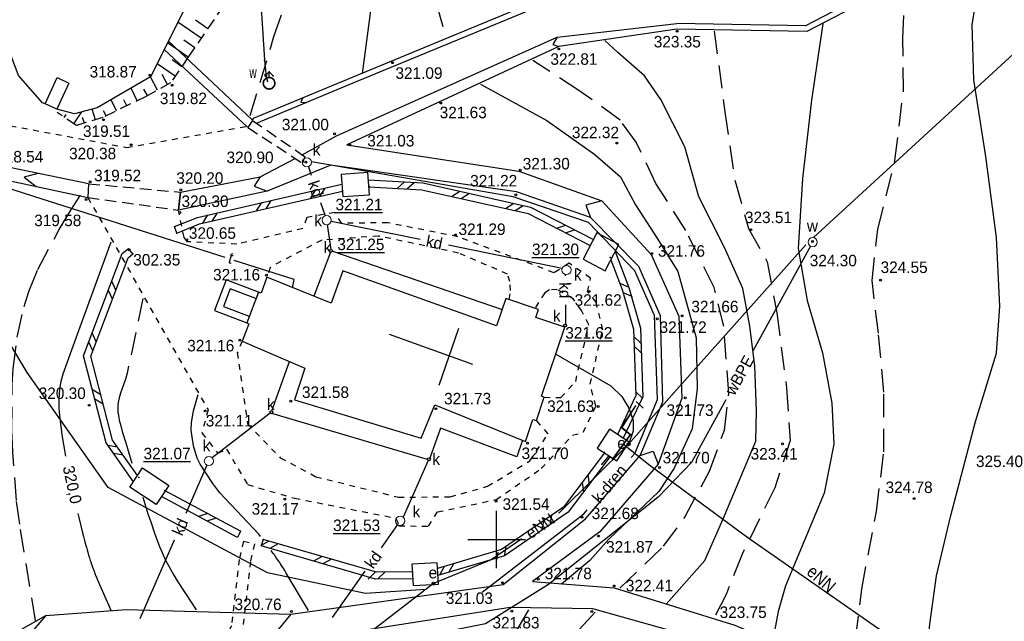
# Model space of a CAD drawing. Extents: x 4615668 to 9249187, y 5334101 to 10688993.
# Tile 42 of 120: x 4667543 to 4667628, y 5336962 to 5337014. Entities that reach past the tile are written whole.
import ezdxf
from ezdxf.enums import TextEntityAlignment as Align

# ---------------------------------------------------------------- set-up
doc = ezdxf.new("R2010")
doc.units = 0
doc.header["$MEASUREMENT"] = 0
for name, pattern in [('DROGA', [1, 0.5, -0.5]), ('PRZEPUST', [1.5, 1, -0.5]), ('SKARPA1', [1.5, 1, -0.5]), ('WARSTWICA', [3, 2, -1])]:
    doc.linetypes.add(name, pattern=pattern)
for name, color, linetype in [('13', 7, 'Continuous'), ('14', 7, 'Continuous'), ('15', 7, 'Continuous'), ('17', 7, 'Continuous'), ('19', 7, 'Continuous'), ('2', 7, 'Continuous'), ('21', 7, 'Continuous'), ('22', 7, 'Continuous'), ('23', 7, 'Continuous'), ('25', 7, 'Continuous'), ('26', 7, 'Continuous'), ('27', 7, 'Continuous'), ('28', 7, 'Continuous'), ('3', 7, 'Continuous'), ('45', 7, 'Continuous'), ('50', 7, 'Continuous'), ('51', 7, 'Continuous'), ('52', 7, 'Continuous'), ('56', 7, 'Continuous'), ('60', 7, 'Continuous'), ('UKKPA_506', 7, 'Continuous')]:
    doc.layers.add(name, color=color, linetype=linetype)
doc.styles.add('100', font='isocp.shx', dxfattribs={"height": 20})
doc.styles.add('txt', font='TXT', dxfattribs={"height": 0.2})

# ---------------------------------------------------------------- blocks, each defined once
blk = doc.blocks.new('*M2220')
at = {"layer": '60', "color": 7, "linetype": 'Continuous'}
for p, q in [((350, 147.5), (350, 152.5)), ((347.5, 150), (352.5, 150))]:
    blk.add_line(p, q, dxfattribs=at)
blk = doc.blocks.new('KL')
at = {"layer": 'UKKPA_506', "color": 7, "linetype": 'Continuous', "lineweight": 13}
blk.add_circle((0, 0), 0.4, dxfattribs=at)
blk = doc.blocks.new('A')
at = {"layer": '26', "color": 165, "linetype": 'Continuous'}
blk.add_circle((0, 0), 0.125, dxfattribs=at)
blk = doc.blocks.new('WYS')
at = {"layer": '52', "color": 67, "linetype": 'Continuous'}
blk.add_circle((0, 0), 0.08, dxfattribs=at)
blk = doc.blocks.new('*M2264')
at = {"layer": '2', "color": 245, "linetype": 'Continuous'}
blk.add_lwpolyline([(1.325, 1.751), (2.055, 1.151), (0.545, -0.949), (0.145, -0.739), (-0.456, -1.44)], dxfattribs=at)
blk.add_lwpolyline([(1.325, 1.751), (2.055, 1.151), (0.545, -0.949), (0.145, -0.739), (-0.456, -1.44)], dxfattribs=at)
for p in [(1.325, 1.751), (2.055, 1.151), (0.145, -0.739), (-0.456, -1.44), (0.545, -0.949)]:
    blk.add_point(p, dxfattribs=at)
blk = doc.blocks.new('*M2265')
at = {"layer": '2', "color": 245, "linetype": 'Continuous'}
blk.add_line((1.325, 1.751), (2.489, 3.617), dxfattribs=at)
blk.add_line((1.325, 1.751), (2.489, 3.617), dxfattribs=at)
for p in [(2.489, 3.617), (1.325, 1.751)]:
    blk.add_point(p, dxfattribs=at)
blk = doc.blocks.new('*M2266')
at = {"layer": '21', "color": 1, "linetype": 'Continuous'}
blk.add_lwpolyline([(1.443, 0.317), (3.636, -1.47), (12.247, -7.807), (25.135, -16.779), (38.105, -28.569), (47.645, -35.709), (51.317, -38.392)], dxfattribs=at)
blk.add_lwpolyline([(1.443, 0.317), (3.636, -1.47), (12.247, -7.807), (25.135, -16.779), (38.105, -28.569), (47.645, -35.709), (51.317, -38.392)], dxfattribs=at)
for p in [(1.443, 0.317), (3.636, -1.47), (12.247, -7.807), (25.135, -16.779), (38.105, -28.569), (47.645, -35.709), (51.317, -38.392)]:
    blk.add_point(p, dxfattribs=at)
blk = doc.blocks.new('*M2270')
at = {"layer": '25', "color": 165, "linetype": 'Continuous'}
blk.add_lwpolyline([(41.985, 67.981), (37.525, 64.761), (32.375, 60.241), (23.425, 54.131), (14.605, 50.471), (7.425, 50.231), (-9.675, 51.831), (-17.005, 52.171), (-30.215, 52.831), (-30.155, 49.031), (-30.015, 37.741), (-29.765, 33.651), (-29.605, 32.231), (-29.485, 31.831)], dxfattribs=at)
blk.add_lwpolyline([(41.985, 67.981), (37.525, 64.761), (32.375, 60.241), (23.425, 54.131), (14.605, 50.471), (7.425, 50.231), (-9.675, 51.831), (-17.005, 52.171), (-30.215, 52.831), (-30.155, 49.031), (-30.015, 37.741), (-29.765, 33.651), (-29.605, 32.231), (-29.485, 31.831)], dxfattribs=at)
for p in [(41.985, 67.981), (37.525, 64.761), (32.375, 60.241), (23.425, 54.131), (-30.215, 52.831), (-17.005, 52.171), (-9.675, 51.831), (7.425, 50.231), (14.605, 50.471), (-30.155, 49.031), (-30.015, 37.741), (-29.765, 33.651), (-29.605, 32.231), (-29.485, 31.831)]:
    blk.add_point(p, dxfattribs=at)
blk = doc.blocks.new('*M2271')
at = {"layer": '25', "color": 165, "linetype": 'Continuous'}
blk.add_lwpolyline([(-30.215, 52.831), (-37.345, 52.461), (-43.545, 52.271), (-51.195, 51.111), (-59.295, 49.841), (-66.755, 48.011), (-74.855, 45.281), (-84.495, 43.171), (-88.305, 41.951), (-92.695, 38.091), (-97.615, 31.081), (-99.515, 27.641)], dxfattribs=at)
blk.add_lwpolyline([(-30.215, 52.831), (-37.345, 52.461), (-43.545, 52.271), (-51.195, 51.111), (-59.295, 49.841), (-66.755, 48.011), (-74.855, 45.281), (-84.495, 43.171), (-88.305, 41.951), (-92.695, 38.091), (-97.615, 31.081), (-99.515, 27.641)], dxfattribs=at)
for p in [(-43.545, 52.271), (-37.345, 52.461), (-30.215, 52.831), (-51.195, 51.111), (-59.295, 49.841), (-66.755, 48.011), (-74.855, 45.281), (-84.495, 43.171), (-88.305, 41.951), (-92.695, 38.091), (-97.615, 31.081), (-99.515, 27.641)]:
    blk.add_point(p, dxfattribs=at)
blk = doc.blocks.new('*M2262')
at = {"layer": '25', "color": 165, "linetype": 'Continuous'}
blk.add_lwpolyline([(0.5, 0), (0.49, 0.08), (0.48, 0.15), (0.45, 0.23), (0.4, 0.29), (0.35, 0.35), (0.29, 0.4), (0.23, 0.45), (0.15, 0.48), (0.08, 0.49), (0, 0.5), (-0.08, 0.49), (-0.16, 0.48), (-0.23, 0.45), (-0.29, 0.4), (-0.35, 0.35), (-0.41, 0.29), (-0.45, 0.23), (-0.48, 0.15), (-0.49, 0.08), (-0.5, 0), (-0.49, -0.08), (-0.47, -0.16), (-0.44, -0.23), (-0.4, -0.3), (-0.35, -0.35), (-0.29, -0.41), (-0.23, -0.45), (-0.15, -0.48), (-0.08, -0.49), (0, -0.5), (0.08, -0.49), (0.16, -0.47), (0.23, -0.44), (0.3, -0.4), (0.36, -0.35), (0.41, -0.29), (0.45, -0.22), (0.48, -0.15), (0.49, -0.08), (0.5, 0)], dxfattribs=at)
blk.add_lwpolyline([(0.5, 0), (0.49, 0.08), (0.48, 0.15), (0.45, 0.23), (0.4, 0.29), (0.35, 0.35), (0.29, 0.4), (0.23, 0.45), (0.15, 0.48), (0.08, 0.49), (0, 0.5), (-0.08, 0.49), (-0.16, 0.48), (-0.23, 0.45), (-0.29, 0.4), (-0.35, 0.35), (-0.41, 0.29), (-0.45, 0.23), (-0.48, 0.15), (-0.49, 0.08), (-0.5, 0), (-0.49, -0.08), (-0.47, -0.16), (-0.44, -0.23), (-0.4, -0.3), (-0.35, -0.35), (-0.29, -0.41), (-0.23, -0.45), (-0.15, -0.48), (-0.08, -0.49), (0, -0.5), (0.08, -0.49), (0.16, -0.47), (0.23, -0.44), (0.3, -0.4), (0.36, -0.35), (0.41, -0.29), (0.45, -0.22), (0.48, -0.15), (0.49, -0.08), (0.5, 0)], dxfattribs=at)
for p in [(-0.49, 0.08), (-0.48, 0.15), (-0.45, 0.23), (-0.41, 0.29), (-0.35, 0.35), (-0.29, 0.4), (-0.23, 0.45), (-0.16, 0.48), (-0.08, 0.49), (0, 0.5), (0.08, 0.49), (0.15, 0.48), (0.23, 0.45), (0.29, 0.4), (0.35, 0.35), (0.4, 0.29), (0.45, 0.23), (0.48, 0.15), (0.49, 0.08), (0.5, 0), (-0.5, 0), (-0.49, -0.08), (-0.47, -0.16), (-0.44, -0.23), (-0.4, -0.3), (-0.35, -0.35), (-0.29, -0.41), (-0.23, -0.45), (-0.15, -0.48), (-0.08, -0.49), (0, -0.5), (0.08, -0.49), (0.16, -0.47), (0.23, -0.44), (0.3, -0.4), (0.36, -0.35), (0.41, -0.29), (0.45, -0.22), (0.48, -0.15), (0.49, -0.08)]:
    blk.add_point(p, dxfattribs=at)
blk = doc.blocks.new('800')
at = {"layer": '25', "color": 165, "linetype": 'Continuous'}
blk.add_blockref('*M2262', (0, 0), dxfattribs=at)
blk = doc.blocks.new('*M2256')
at = {"layer": '25', "color": 165, "linetype": 'Continuous'}
blk.add_lwpolyline([(5, 0), (4.94, 0.78), (4.75, 1.55), (4.45, 2.27), (4.04, 2.94), (3.53, 3.54), (2.93, 4.05), (2.26, 4.46), (1.54, 4.76), (0.77, 4.94), (-0.01, 5), (-0.79, 4.94), (-1.55, 4.75), (-2.28, 4.45), (-2.95, 4.04), (-3.54, 3.53), (-4.05, 2.93), (-4.46, 2.26), (-4.76, 1.53), (-4.94, 0.77), (-5, -0.02), (-4.94, -0.8), (-4.75, -1.56), (-4.45, -2.29), (-4.03, -2.95), (-3.52, -3.55), (-2.92, -4.06), (-2.25, -4.46), (-1.52, -4.76), (-0.76, -4.94), (0.02, -5), (0.81, -4.93), (1.57, -4.75), (2.29, -4.44), (2.96, -4.03), (3.56, -3.52), (4.06, -2.92), (4.47, -2.24), (4.76, -1.52), (4.94, -0.75), (5, 0)], dxfattribs=at)
blk.add_lwpolyline([(5, 0), (4.94, 0.78), (4.75, 1.55), (4.45, 2.27), (4.04, 2.94), (3.53, 3.54), (2.93, 4.05), (2.26, 4.46), (1.54, 4.76), (0.77, 4.94), (-0.01, 5), (-0.79, 4.94), (-1.55, 4.75), (-2.28, 4.45), (-2.95, 4.04), (-3.54, 3.53), (-4.05, 2.93), (-4.46, 2.26), (-4.76, 1.53), (-4.94, 0.77), (-5, -0.02), (-4.94, -0.8), (-4.75, -1.56), (-4.45, -2.29), (-4.03, -2.95), (-3.52, -3.55), (-2.92, -4.06), (-2.25, -4.46), (-1.52, -4.76), (-0.76, -4.94), (0.02, -5), (0.81, -4.93), (1.57, -4.75), (2.29, -4.44), (2.96, -4.03), (3.56, -3.52), (4.06, -2.92), (4.47, -2.24), (4.76, -1.52), (4.94, -0.75), (5, 0)], dxfattribs=at)
for p in [(-4.94, 0.77), (-4.76, 1.53), (-4.46, 2.26), (-4.05, 2.93), (-3.54, 3.53), (-2.95, 4.04), (-2.28, 4.45), (-1.55, 4.75), (-0.79, 4.94), (-0.01, 5), (0.77, 4.94), (1.54, 4.76), (2.26, 4.46), (2.93, 4.05), (3.53, 3.54), (4.04, 2.94), (4.45, 2.27), (4.75, 1.55), (4.94, 0.78), (5, 0), (-5, -0.02), (-4.94, -0.8), (-4.75, -1.56), (-4.45, -2.29), (-4.03, -2.95), (-3.52, -3.55), (-2.92, -4.06), (-2.25, -4.46), (-1.52, -4.76), (-0.76, -4.94), (0.02, -5), (0.81, -4.93), (1.57, -4.75), (2.29, -4.44), (2.96, -4.03), (3.56, -3.52), (4.06, -2.92), (4.47, -2.24), (4.76, -1.52), (4.94, -0.75)]:
    blk.add_point(p, dxfattribs=at)
blk = doc.blocks.new('*M2257')
at = {"layer": '25', "color": 165, "linetype": 'Continuous'}
blk.add_lwpolyline([(5, 0), (4.94, 0.78), (4.75, 1.55), (4.45, 2.27), (4.04, 2.94), (3.53, 3.54), (2.93, 4.05), (2.26, 4.46), (1.54, 4.76), (0.77, 4.94), (-0.01, 5), (-0.79, 4.94), (-1.55, 4.75), (-2.28, 4.45), (-2.95, 4.04), (-3.54, 3.53), (-4.05, 2.93), (-4.46, 2.26), (-4.76, 1.53), (-4.94, 0.77), (-5, -0.02), (-4.94, -0.8), (-4.75, -1.56), (-4.45, -2.29), (-4.03, -2.95), (-3.52, -3.55), (-2.92, -4.06), (-2.25, -4.46), (-1.52, -4.76), (-0.76, -4.94), (0.02, -5), (0.81, -4.93), (1.57, -4.75), (2.29, -4.44), (2.96, -4.03), (3.56, -3.52), (4.06, -2.92), (4.47, -2.24), (4.76, -1.52), (4.94, -0.75), (5, 0)], dxfattribs=at)
blk.add_lwpolyline([(5, 0), (4.94, 0.78), (4.75, 1.55), (4.45, 2.27), (4.04, 2.94), (3.53, 3.54), (2.93, 4.05), (2.26, 4.46), (1.54, 4.76), (0.77, 4.94), (-0.01, 5), (-0.79, 4.94), (-1.55, 4.75), (-2.28, 4.45), (-2.95, 4.04), (-3.54, 3.53), (-4.05, 2.93), (-4.46, 2.26), (-4.76, 1.53), (-4.94, 0.77), (-5, -0.02), (-4.94, -0.8), (-4.75, -1.56), (-4.45, -2.29), (-4.03, -2.95), (-3.52, -3.55), (-2.92, -4.06), (-2.25, -4.46), (-1.52, -4.76), (-0.76, -4.94), (0.02, -5), (0.81, -4.93), (1.57, -4.75), (2.29, -4.44), (2.96, -4.03), (3.56, -3.52), (4.06, -2.92), (4.47, -2.24), (4.76, -1.52), (4.94, -0.75), (5, 0)], dxfattribs=at)
for p in [(-4.94, 0.77), (-4.76, 1.53), (-4.46, 2.26), (-4.05, 2.93), (-3.54, 3.53), (-2.95, 4.04), (-2.28, 4.45), (-1.55, 4.75), (-0.79, 4.94), (-0.01, 5), (0.77, 4.94), (1.54, 4.76), (2.26, 4.46), (2.93, 4.05), (3.53, 3.54), (4.04, 2.94), (4.45, 2.27), (4.75, 1.55), (4.94, 0.78), (5, 0), (-5, -0.02), (-4.94, -0.8), (-4.75, -1.56), (-4.45, -2.29), (-4.03, -2.95), (-3.52, -3.55), (-2.92, -4.06), (-2.25, -4.46), (-1.52, -4.76), (-0.76, -4.94), (0.02, -5), (0.81, -4.93), (1.57, -4.75), (2.29, -4.44), (2.96, -4.03), (3.56, -3.52), (4.06, -2.92), (4.47, -2.24), (4.76, -1.52), (4.94, -0.75)]:
    blk.add_point(p, dxfattribs=at)
blk = doc.blocks.new('*M2258')
at = {"layer": '25', "color": 165, "linetype": 'Continuous'}
blk.add_line((0, 5), (0, 10), dxfattribs=at)
blk.add_line((0, 5), (0, 10), dxfattribs=at)
for p in [(0, 10), (0, 5)]:
    blk.add_point(p, dxfattribs=at)
blk = doc.blocks.new('*M2259')
at = {"layer": '25', "color": 165, "linetype": 'Continuous'}
blk.add_line((-3.5, 6.5), (0, 10), dxfattribs=at)
blk.add_line((-3.5, 6.5), (0, 10), dxfattribs=at)
for p in [(0, 10), (-3.5, 6.5)]:
    blk.add_point(p, dxfattribs=at)
blk = doc.blocks.new('*M2260')
at = {"layer": '25', "color": 165, "linetype": 'Continuous'}
blk.add_line((0, 10), (3.5, 6.5), dxfattribs=at)
blk.add_line((0, 10), (3.5, 6.5), dxfattribs=at)
for p in [(0, 10), (3.5, 6.5)]:
    blk.add_point(p, dxfattribs=at)
blk = doc.blocks.new('HYP')
at = {"layer": '25', "color": 165, "linetype": 'Continuous'}
for name in ['*M2259', '*M2258', '*M2260', '*M2256', '*M2257']:
    blk.add_blockref(name, (0, 0), dxfattribs=at)
blk = doc.blocks.new('*M2277')
at = {"layer": '2', "color": 245, "linetype": 'Continuous'}
blk.add_lwpolyline([(1.265, 1.741), (2.005, 1.141), (0.495, -0.959), (0.145, -0.739), (-0.456, -1.44)], dxfattribs=at)
blk.add_lwpolyline([(1.265, 1.741), (2.005, 1.141), (0.495, -0.959), (0.145, -0.739), (-0.456, -1.44)], dxfattribs=at)
for p in [(1.265, 1.741), (2.005, 1.141), (0.145, -0.739), (-0.456, -1.44), (0.495, -0.959)]:
    blk.add_point(p, dxfattribs=at)
blk = doc.blocks.new('*M2278')
at = {"layer": '2', "color": 245, "linetype": 'Continuous'}
blk.add_line((1.265, 1.741), (2.489, 3.617), dxfattribs=at)
blk.add_line((1.265, 1.741), (2.489, 3.617), dxfattribs=at)
for p in [(2.489, 3.617), (1.265, 1.741)]:
    blk.add_point(p, dxfattribs=at)
blk = doc.blocks.new('*M2303')
at = {"layer": '21', "color": 1, "linetype": 'Continuous'}
blk.add_lwpolyline([(1.443, 0.317), (3.636, -1.47), (12.247, -7.807), (25.135, -16.779), (38.105, -28.569), (47.645, -35.709), (59.615, -44.509), (63.305, -47.109), (70.092, -52.309)], dxfattribs=at)
blk.add_lwpolyline([(1.443, 0.317), (3.636, -1.47), (12.247, -7.807), (25.135, -16.779), (38.105, -28.569), (47.645, -35.709), (59.615, -44.509), (63.305, -47.109), (70.092, -52.309)], dxfattribs=at)
for p in [(1.443, 0.317), (3.636, -1.47), (12.247, -7.807), (25.135, -16.779), (38.105, -28.569), (47.645, -35.709), (59.615, -44.509), (63.305, -47.109), (70.092, -52.309)]:
    blk.add_point(p, dxfattribs=at)

msp = doc.modelspace()

# ---------------------------------------------------------------- linework, layer by layer
at = {"color": 97, "linetype": 'DROGA'}
msp.add_line((4667562.348, 5336969.026), (4667563.32, 5336968.794), dxfattribs=at)
at = {"color": 125, "linetype": 'Continuous'}
msp.add_lwpolyline([(4667545.106, 5337007.021), (4667546.17, 5337009.287), (4667547.188, 5337008.809), (4667546.124, 5337006.543)], close=True, dxfattribs=at)
at = {"color": 97, "linetype": 'DROGA'}
for points in [[(4667562.348, 5336969.026), (4667561.971, 5336967.439), (4667561.318, 5336961.692), (4667552.372, 5336944.551), (4667555.926, 5336940.497), (4667560.912, 5336937.194)], [(4667563.32, 5336968.794), (4667562.957, 5336967.267), (4667562.29, 5336961.394), (4667553.576, 5336944.695), (4667556.562, 5336941.289), (4667561.644, 5336938.504)]]:
    msp.add_lwpolyline(points, dxfattribs=at)
at = {"layer": '13', "color": 7, "linetype": 'Continuous'}
msp.add_lwpolyline([(4667584.336, 5336987.721), (4667570.994, 5336992.507), (4667569.984, 5336989.69), (4667564.389, 5336991.949), (4667563.887, 5336990.584), (4667563.649, 5336990.671), (4667562.641, 5336988.003), (4667562.825, 5336987.911), (4667562.226, 5336986.4), (4667567.688, 5336984.055), (4667566.782, 5336981.303), (4667577.794, 5336977.972), (4667578.967, 5336980.866), (4667586.855, 5336977.704), (4667587.496, 5336979.608), (4667587.81, 5336979.502), (4667588.495, 5336981.536), (4667588.251, 5336981.618), (4667590.269, 5336987.608), (4667587.75, 5336988.456), (4667587.984, 5336989.149), (4667585.14, 5336990.107)], close=True, dxfattribs=at)
at = {"layer": '14', "color": 7, "linetype": 'Continuous'}
for p, q in [((4667575.013, 5336986.999), (4667582.267, 5336984.409)), ((4667581.038, 5336987.492), (4667579.316, 5336982.559))]:
    msp.add_line(p, q, dxfattribs=at)
at = {"layer": '15', "color": 62, "linetype": 'Continuous'}
for p, q in [((4667568.996, 5336998.973), (4667569.447, 5336999.692)), ((4667575.707, 5336999.67), (4667576.339, 5337000.236)), ((4667576.554, 5336999.624), (4667577.186, 5337000.19)), ((4667568.169, 5336998.784), (4667568.62, 5336999.503)), ((4667580.44, 5336998.972), (4667581.156, 5336999.427)), ((4667581.267, 5336998.787), (4667581.984, 5336999.241)), ((4667563.49, 5336997.712), (4667563.941, 5336998.431)), ((4667564.317, 5336997.902), (4667564.768, 5336998.62)), ((4667585.123, 5336997.923), (4667585.84, 5336998.378)), ((4667585.951, 5336997.738), (4667586.668, 5336998.192)), ((4667558.811, 5336996.64), (4667559.262, 5336997.359)), ((4667559.638, 5336996.83), (4667560.089, 5336997.549)), ((4667556.569, 5336995.793), (4667556.347, 5336996.351)), ((4667589.567, 5336996.211), (4667590.375, 5336996.47)), ((4667590.322, 5336995.823), (4667591.13, 5336996.082)), ((4667552.741, 5336993.985), (4667552.363, 5336994.451)), ((4667551.263, 5336990.835), (4667550.914, 5336991.609)), ((4667595.061, 5336991.429), (4667595.834, 5336991.08)), ((4667550.962, 5336990.042), (4667550.614, 5336990.815)), ((4667595.361, 5336990.635), (4667596.134, 5336990.286)), ((4667549.563, 5336986.346), (4667549.214, 5336987.12)), ((4667596.272, 5336986.805), (4667596.893, 5336986.226)), ((4667549.263, 5336985.553), (4667548.914, 5336986.326)), ((4667596.302, 5336985.957), (4667596.922, 5336985.378)), ((4667549.958, 5336981.743), (4667549.227, 5336982.174)), ((4667596.439, 5336982.008), (4667597.059, 5336981.429)), ((4667550.171, 5336980.922), (4667549.44, 5336981.352)), ((4667596.468, 5336981.16), (4667597.088, 5336980.581)), ((4667551.402, 5336977.208), (4667550.567, 5336977.354)), ((4667551.89, 5336976.514), (4667551.054, 5336976.66)), ((4667592.288, 5336974.813), (4667592.406, 5336973.973)), ((4667591.778, 5336974.135), (4667591.896, 5336973.295)), ((4667562.108, 5336969.896), (4667555.553, 5336973.404)), ((4667561.824, 5336969.366), (4667555.22, 5336972.9)), ((4667559.244, 5336971.428), (4667558.431, 5336971.182)), ((4667559.992, 5336971.028), (4667559.179, 5336970.782)), ((4667588.419, 5336970.795), (4667588.262, 5336969.961)), ((4667589.12, 5336971.273), (4667588.962, 5336970.439)), ((4667562.108, 5336969.896), (4667561.824, 5336969.366)), ((4667564.566, 5336969.047), (4667563.823, 5336968.637)), ((4667564.061, 5336969.193), (4667563.895, 5336968.617)), ((4667565.381, 5336968.812), (4667564.638, 5336968.402)), ((4667584.454, 5336968.089), (4667584.297, 5336967.255)), ((4667585.155, 5336968.567), (4667584.998, 5336967.733)), ((4667569.178, 5336967.716), (4667568.435, 5336967.306)), ((4667569.993, 5336967.48), (4667569.25, 5336967.07)), ((4667580.612, 5336967.079), (4667580.207, 5336966.334)), ((4667573.785, 5336966.348), (4667573.189, 5336965.744)), ((4667574.633, 5336966.355), (4667574.037, 5336965.75)), ((4667579.798, 5336966.839), (4667579.393, 5336966.093))]:
    msp.add_line(p, q, dxfattribs=at)
for points in [[(4667570.844, 5337000.873), (4667570.985, 5336998.954), (4667573.294, 5336999.123), (4667573.153, 5337001.042)], [(4667591.868, 5336993.522), (4667593.793, 5336992.521), (4667594.979, 5336994.802), (4667593.054, 5336995.803)], [(4667593.094, 5336977.113), (4667594.802, 5336975.999), (4667595.873, 5336977.641), (4667594.165, 5336978.755)], [(4667555.864, 5336973.873), (4667554.766, 5336972.215), (4667552.474, 5336973.733), (4667553.572, 5336975.391)], [(4667577.094, 5336965.183), (4667579.294, 5336965.302), (4667579.194, 5336967.153), (4667576.994, 5336967.034)]]:
    msp.add_lwpolyline(points, close=True, dxfattribs=at)
for points in [[(4667573.2, 5337000.409), (4667577.931, 5337000.149), (4667587.305, 5336998.049), (4667592.762, 5336995.242)], [(4667556.347, 5336996.351), (4667558.358, 5336997.152), (4667570.906, 5337000.026)], [(4667573.244, 5336999.805), (4667577.849, 5336999.553), (4667587.099, 5336997.481), (4667592.486, 5336994.71)], [(4667556.569, 5336995.793), (4667558.538, 5336996.578), (4667570.951, 5336999.421)], [(4667552.783, 5336974.2), (4667550.42, 5336977.562), (4667548.462, 5336985.132), (4667551.825, 5336994.014), (4667552.363, 5336994.451)], [(4667553.139, 5336974.737), (4667550.974, 5336977.818), (4667549.09, 5336985.098), (4667552.329, 5336993.65), (4667552.741, 5336993.985)], [(4667594.66, 5336994.188), (4667595.84, 5336991.064), (4667596.848, 5336987.534), (4667597.054, 5336981.561), (4667595.354, 5336977.98)], [(4667594.288, 5336993.473), (4667595.27, 5336990.876), (4667596.25, 5336987.44), (4667596.45, 5336981.687), (4667594.846, 5336978.311)], [(4667563.649, 5336990.671), (4667560.841, 5336991.732), (4667559.833, 5336989.064), (4667562.641, 5336988.003)], [(4667563.437, 5336990.11), (4667561.191, 5336990.958), (4667560.607, 5336989.413), (4667562.853, 5336988.564)], [(4667593.715, 5336976.708), (4667590.154, 5336971.979), (4667584.785, 5336968.314), (4667579.22, 5336966.668)], [(4667594.218, 5336976.38), (4667590.574, 5336971.539), (4667585.045, 5336967.766), (4667579.254, 5336966.051)], [(4667577.03, 5336966.372), (4667573.91, 5336966.349), (4667564.061, 5336969.193)], [(4667577.062, 5336965.772), (4667573.828, 5336965.749), (4667563.895, 5336968.617)]]:
    msp.add_lwpolyline(points, dxfattribs=at)
for p in [(4667573.311, 5336999.801), (4667570.962, 5336999.424), (4667556.569, 5336995.793), (4667592.483, 5336994.711), (4667552.741, 5336993.985), (4667594.212, 5336993.674), (4667593.731, 5336976.73), (4667553.27, 5336974.551), (4667555.512, 5336973.426), (4667562.108, 5336969.896), (4667564.061, 5336969.193), (4667577.033, 5336966.372), (4667579.251, 5336966.677)]:
    msp.add_point(p, dxfattribs=at)
at = {"layer": '17', "color": 97, "linetype": 'DROGA'}
for points in [[(4667481.153, 5336900.186), (4667483.383, 5336927.079), (4667484.996, 5336944.849), (4667486.92, 5336963.016), (4667488.223, 5336974.995), (4667491.947, 5336992.862), (4667502.8, 5337010.438), (4667504.476, 5337012.243), (4667514.034, 5337013.675), (4667536.208, 5337006.21), (4667552.221, 5337003.222), (4667562.643, 5337005.045)], [(4667548.827, 5336998.877), (4667559.277, 5336980.431), (4667558.743, 5336978.439), (4667560.127, 5336976.665), (4667560.875, 5336977.029), (4667562.711, 5336973.944), (4667566.783, 5336972.771), (4667575.605, 5336971.036), (4667575.861, 5336970.372), (4667578.424, 5336970.329), (4667579.205, 5336971.57), (4667584.31, 5336972.642), (4667588.233, 5336975.337), (4667590.945, 5336978.229), (4667591.885, 5336978.486), (4667592.975, 5336980.757), (4667592.479, 5336982.673), (4667593.568, 5336987.387), (4667592.99, 5336989.8), (4667592.243, 5336990.7), (4667592.521, 5336991.87), (4667590.662, 5336993.163), (4667589.338, 5336992.349), (4667580.975, 5336995.468), (4667574.897, 5336996.685), (4667570.882, 5336996.642), (4667570.284, 5336997.563), (4667567.849, 5336997.135), (4667567.516, 5336996.173), (4667561.77, 5336994.824), (4667557.484, 5336995.037), (4667557.185, 5336995.401), (4667556.699, 5336997.781)], [(4667585.441, 5336990.006), (4667585.559, 5336990.789), (4667585.495, 5336991.582), (4667585.303, 5336992.224), (4667581.036, 5336994.057), (4667574.082, 5336995.534), (4667569.154, 5336995.17), (4667564.669, 5336992.813), (4667564.389, 5336991.949)], [(4667588.495, 5336981.536), (4667589.938, 5336981.5), (4667591.22, 5336982.914), (4667592.351, 5336987.832), (4667591.732, 5336989.075), (4667591.006, 5336990.082), (4667589.617, 5336990.896), (4667588.934, 5336990.853), (4667588.528, 5336990.596), (4667587.669, 5336989.255)], [(4667562.226, 5336986.4), (4667561.817, 5336985.391), (4667562.713, 5336979.228), (4667565.549, 5336976.28), (4667568.646, 5336974.631), (4667575.81, 5336972.86), (4667580.317, 5336972.882), (4667583.564, 5336973.803), (4667587.232, 5336976.003), (4667588.834, 5336978.36), (4667587.81, 5336979.502)]]:
    msp.add_lwpolyline(points, dxfattribs=at)
at = {"layer": '19', "color": 7, "linetype": 'Continuous'}
for p, q in [((4667563.14, 5337005.576), (4667562.727, 5337004.966)), ((4667567.688, 5337002.429), (4667567.469, 5337001.868)), ((4667548.875, 5337000.072), (4667548.827, 5336998.877)), ((4667556.869, 5336999.342), (4667556.699, 5336997.781))]:
    msp.add_line(p, q, dxfattribs=at)
at = {"layer": '19', "color": 172, "linetype": 'PRZEPUST'}
for p, q in [((4667563.14, 5337005.576), (4667567.688, 5337002.429)), ((4667562.727, 5337004.966), (4667567.469, 5337001.868)), ((4667548.875, 5337000.072), (4667556.869, 5336999.342)), ((4667548.827, 5336998.877), (4667556.699, 5336997.781))]:
    msp.add_line(p, q, dxfattribs=at)
at = {"layer": '21', "color": 1, "linetype": 'Continuous'}
for points in [[(4667611.212, 5336994.762), (4667599.975, 5336982.184), (4667595.818, 5336977.45), (4667589.796, 5336971.501), (4667589.739, 5336971.461)], [(4667578.2, 5336964.836), (4667572.944, 5336964.483), (4667564.454, 5336966.273), (4667550.584, 5336973.683), (4667543.564, 5336983.693), (4667541.971, 5336986.336)], [(4667589.482, 5336985.273), (4667594.276, 5336982.529), (4667595.218, 5336981.585), (4667595.853, 5336980.597), (4667596.203, 5336979.521), (4667596.203, 5336978.576), (4667595.818, 5336977.45)], [(4667586.53, 5336969.245), (4667583.89, 5336967.421), (4667578.862, 5336965.347), (4667571.768, 5336959.879), (4667568.943, 5336957.244)]]:
    msp.add_lwpolyline(points, dxfattribs=at)
at = {"layer": '23', "color": 40, "linetype": 'Continuous'}
for points in [[(4667560.762, 5336993.666), (4667544.129, 5336998.97), (4667537.561, 5337001.084), (4667510.875, 5337007.624), (4667503.549, 5336995.038)], [(4667566.625, 5336991.046), (4667566.772, 5336991.749), (4667561.547, 5336993.415)]]:
    msp.add_lwpolyline(points, dxfattribs=at)
at = {"layer": '25', "color": 165, "linetype": 'Continuous'}
msp.add_line((4667611.635, 5336994.642), (4667606.638, 5336985.591), dxfattribs=at)
for points in [[(4667651.419, 5337032.943), (4667647.942, 5337029.567), (4667634.206, 5337015.885), (4667611.901, 5336995.391)], [(4667604.27, 5336981.301), (4667601.276, 5336975.878), (4667598.381, 5336972.853), (4667588.848, 5336965.286), (4667583.378, 5336961.851), (4667572.109, 5336959.59)]]:
    msp.add_lwpolyline(points, dxfattribs=at)
at = {"layer": '27', "color": 17, "linetype": 'Continuous'}
for p, q in [((4667567.991, 5337001.553), (4667568.243, 5337000.818)), ((4667569.054, 5336998.453), (4667569.452, 5336997.294)), ((4667569.638, 5336996.52), (4667569.941, 5336994.371)), ((4667569.971, 5336996.824), (4667577.716, 5336995.252)), ((4667580.167, 5336994.754), (4667590.053, 5336992.747)), ((4667569.914, 5336994.13), (4667568.473, 5336990.3)), ((4667570.079, 5336994.217), (4667584.821, 5336989.16)), ((4667590.311, 5336992.2), (4667590.312, 5336992.072)), ((4667590.329, 5336989.572), (4667590.34, 5336987.882)), ((4667564.805, 5336980.35), (4667566.351, 5336984.629)), ((4667564.673, 5336980.161), (4667559.636, 5336976.274)), ((4667578.347, 5336976.128), (4667564.822, 5336980.111)), ((4667559.175, 5336975.635), (4667557.332, 5336971.426)), ((4667578.406, 5336976.036), (4667576.232, 5336971.108)), ((4667575.748, 5336970.473), (4667574.329, 5336968.46)), ((4667556.329, 5336969.136), (4667553.332, 5336962.291)), ((4667572.889, 5336966.417), (4667570.058, 5336962.4))]:
    msp.add_line(p, q, dxfattribs=at)
for points in [[(4667596.052, 5336976.291), (4667596.356, 5336976.652), (4667598.338, 5336981.331), (4667598.069, 5336988.627), (4667596.354, 5336992.524), (4667592.349, 5336996.703), (4667585.779, 5336998.932), (4667568.26, 5337001.963)], [(4667586.607, 5336977.804), (4667586.098, 5336976.359), (4667579.486, 5336978.839), (4667578.533, 5336976.251)], [(4667583.088, 5336964.592), (4667591.927, 5336971.403), (4667592.231, 5336971.763)]]:
    msp.add_lwpolyline(points, dxfattribs=at)
at = {"layer": '45', "color": 219, "linetype": 'Continuous'}
msp.add_line((4667555.466, 5337011.734), (4667562.702, 5337004.99), dxfattribs=at)
for points in [[(4667563.232, 5337005.774), (4667571.685, 5337009.284), (4667592.626, 5337017.949), (4667599.469, 5337020.875), (4667602.898, 5337020.845), (4667609.771, 5337020.002), (4667611.368, 5337020.031), (4667616.111, 5337021.569), (4667617.154, 5337022.383), (4667634.105, 5337036.467)], [(4667563.485, 5337005.337), (4667571.877, 5337008.822), (4667592.82, 5337017.489), (4667599.569, 5337020.375), (4667602.866, 5337020.345), (4667609.745, 5337019.502), (4667611.452, 5337019.533), (4667616.349, 5337021.121), (4667617.468, 5337021.993), (4667634.425, 5337036.083)], [(4667634.298, 5337029.61), (4667620.026, 5337017.833), (4667611.309, 5337013.281), (4667600.005, 5337013.494)], [(4667633.98, 5337029.996), (4667619.748, 5337018.251), (4667611.191, 5337013.783), (4667600.015, 5337013.994)], [(4667545.498, 5337021.113), (4667550.776, 5337022.285), (4667556.616, 5337022.024), (4667558.778, 5337020.506), (4667558.086, 5337016.991), (4667554.28, 5337009.355), (4667549.651, 5337006.664), (4667547.661, 5337006.144), (4667546.124, 5337006.543), (4667545.106, 5337007.021), (4667544.893, 5337007.098), (4667542.816, 5337009.485), (4667541.691, 5337012.435), (4667541.778, 5337014.301), (4667542.254, 5337016.514), (4667543.119, 5337019.03), (4667545.498, 5337021.113)], [(4667567.453, 5337002.592), (4667570.447, 5337004.242), (4667589.604, 5337012.809), (4667600.015, 5337013.994)], [(4667600.005, 5337013.494), (4667589.753, 5337012.001), (4667571.329, 5337003.449), (4667586.295, 5337001.153), (4667593.487, 5336998.595), (4667597.793, 5336993.936), (4667600.191, 5336988.561), (4667600.451, 5336981.453), (4667598.391, 5336975.731), (4667593.307, 5336969.853), (4667587.462, 5336965.534), (4667594.577, 5336964.993), (4667605.04, 5336961.748), (4667614.469, 5336957.677), (4667615.913, 5336956.369)], [(4667563.232, 5337005.774), (4667563.116, 5337005.625), (4667555.828, 5337012.461)], [(4667589.604, 5337012.809), (4667589.242, 5337012.158), (4667589.753, 5337012.001)], [(4667567.525, 5337007.557), (4667567.329, 5337007.163), (4667567.815, 5337007.135)], [(4667534.704, 5337003.047), (4667534.431, 5337002.61), (4667539.624, 5337000.846), (4667548.827, 5336998.877)], [(4667548.875, 5337000.072), (4667539.624, 5337001.968), (4667534.992, 5337003.449)], [(4667569.945, 5337001.693), (4667564.399, 5336999.438), (4667556.699, 5336997.781), (4667556.869, 5336999.342), (4667563.801, 5337000.66), (4667566.847, 5337002.274)], [(4667614.052, 5336955.95), (4667604.469, 5336959.87), (4667592.7, 5336963.167), (4667585.542, 5336963.271), (4667567.049, 5336960.392), (4667551.966, 5336960.861), (4667544.529, 5336959.84), (4667536.975, 5336955.555), (4667536.369, 5336956.207), (4667536.045, 5336956.785), (4667535.749, 5336957.256), (4667545.169, 5336962.569), (4667552.172, 5336963.115), (4667566.48, 5336962.696), (4667584.911, 5336965.279), (4667592.08, 5336970.978), (4667596.824, 5336976.462), (4667598.807, 5336981.147), (4667598.595, 5336988.593), (4667596.718, 5336992.873), (4667592.496, 5336997.129), (4667586.077, 5336999.38), (4667569.945, 5337001.693)], [(4667544.494, 5337000.97), (4667543.29, 5337000.63), (4667544.346, 5336999.836)], [(4667563.801, 5337000.66), (4667563.284, 5336999.852), (4667564.399, 5336999.438)], [(4667593.487, 5336998.595), (4667592.11, 5336998.222), (4667592.496, 5336997.129)], [(4667596.824, 5336976.462), (4667597.965, 5336976.856), (4667598.391, 5336975.731)], [(4667545.169, 5336962.569), (4667543.749, 5336960.941), (4667545.62, 5336959.99)], [(4667566.48, 5336962.696), (4667565.383, 5336961.382), (4667567.049, 5336960.392)]]:
    msp.add_lwpolyline(points, dxfattribs=at)
at = {"layer": '50', "color": 245, "linetype": 'WARSTWICA'}
for points in [[(4667559.992, 5337069.609), (4667562.228, 5337064.533), (4667564.574, 5337059.802), (4667567.163, 5337054.018), (4667568.183, 5337048.588), (4667568.458, 5337045.126), (4667568.961, 5337042.24), (4667569.588, 5337038.777), (4667571.707, 5337035.197), (4667573.59, 5337032.088), (4667574.884, 5337029.334), (4667576.727, 5337024.284), (4667578.296, 5337018.539), (4667579.944, 5337012.795)], [(4667562.923, 5337006.003), (4667565.002, 5337012.849), (4667567.199, 5337019.184), (4667568.141, 5337023.315), (4667568.882, 5337027.925), (4667568.215, 5337030.05), (4667566.568, 5337031.191), (4667562.095, 5337033.394), (4667558.682, 5337035.441), (4667557.035, 5337037.919), (4667556.257, 5337041.006), (4667555.787, 5337046.593), (4667555.159, 5337050.961), (4667555.082, 5337055.824)], [(4667615.238, 5336956.933), (4667615.213, 5336957.966), (4667615.544, 5336960.532), (4667616.075, 5336964.863), (4667617.362, 5336971.625), (4667617.996, 5336976.793), (4667617.996, 5336981.973), (4667617.53, 5336987.107), (4667616.972, 5336991.681), (4667617.475, 5336996.121), (4667618.965, 5337002.095), (4667619.709, 5337008.162), (4667619.662, 5337012.689), (4667619.851, 5337017.572)], [(4667603.26, 5337013.322), (4667604.191, 5337006.321), (4667605.076, 5337000.294), (4667606.24, 5336996.187), (4667607.868, 5336993.293), (4667608.706, 5336988.859), (4667609.543, 5336982.325), (4667609.868, 5336977.787), (4667608.519, 5336973.68), (4667605.68, 5336967.893), (4667604.285, 5336964.392), (4667603.261, 5336962.432)], [(4667595.071, 5336964.952), (4667598.84, 5336968.593), (4667600.702, 5336971.113), (4667602.842, 5336975.127), (4667604.145, 5336978.674), (4667604.517, 5336981.848), (4667604.101, 5336987.698), (4667603.263, 5336991.058), (4667600.797, 5336996.005), (4667598.2, 5337000.094), (4667596.478, 5337003.688), (4667595.082, 5337005.601), (4667591.499, 5337008.168), (4667587.498, 5337010.782)], [(4667544.272, 5336962.148), (4667542.906, 5336970.502), (4667542.63, 5336972.577), (4667542.308, 5336976.756), (4667542.231, 5336978.711), (4667542.265, 5336982.625), (4667542.34, 5336984.005), (4667542.691, 5336986.754), (4667543.285, 5336989.423), (4667543.695, 5336990.723), (4667544.485, 5336992.623), (4667546.327, 5336996.095), (4667547.347, 5336997.764), (4667548.201, 5336999.092)], [(4667553.615, 5336990.096), (4667552.248, 5336983.627), (4667552.17, 5336983.317), (4667552.107, 5336983.113), (4667551.962, 5336982.706), (4667551.661, 5336981.899), (4667551.538, 5336981.495), (4667551.478, 5336981.225), (4667551.457, 5336981.089), (4667551.437, 5336980.885), (4667551.434, 5336980.521), (4667551.449, 5336980.276), (4667551.515, 5336979.785), (4667551.563, 5336979.539), (4667551.681, 5336979.046), (4667551.822, 5336978.555), (4667552.12, 5336977.586), (4667552.659, 5336975.805)], [(4667553.593, 5336972.846), (4667554.053, 5336971.414), (4667554.291, 5336970.7), (4667554.663, 5336969.636), (4667555.065, 5336968.58), (4667555.28, 5336968.056), (4667555.46, 5336967.649), (4667555.588, 5336967.382), (4667555.858, 5336966.856), (4667556.297, 5336966.085), (4667556.605, 5336965.58), (4667557.245, 5336964.586), (4667558.228, 5336963.086)], [(4667592.904, 5336962.879), (4667590.555, 5336960.326), (4667588.792, 5336957.773), (4667588.466, 5336955.089), (4667589.315, 5336951.947), (4667590.489, 5336947.431), (4667591.991, 5336940.461), (4667592.97, 5336934.177), (4667593.818, 5336926.518), (4667594.733, 5336920.263), (4667596.169, 5336915.615), (4667597.474, 5336910.575)]]:
    msp.add_lwpolyline(points, dxfattribs=at)
at = {"layer": '50', "color": 216, "linetype": 'Continuous'}
for points in [[(4667559.34, 5337058.091), (4667561.078, 5337053.473), (4667562.555, 5337049.944), (4667562.902, 5337047.46), (4667562.641, 5337043.147), (4667562.728, 5337039.531), (4667564.374, 5337036.07), (4667567.197, 5337034.414), (4667569.977, 5337032.759), (4667571.931, 5337030.014), (4667572.921, 5337026.59), (4667573.659, 5337020.883), (4667573.529, 5337016.221), (4667572.661, 5337009.657)], [(4667612.707, 5337013.947), (4667611.723, 5337007.332), (4667610.935, 5337000.52), (4667610.738, 5336997.262), (4667610.541, 5336994.448), (4667611.329, 5336989.923), (4667612.658, 5336985.382), (4667613.494, 5336981.016), (4667613.641, 5336977.462), (4667612.804, 5336973.216), (4667609.458, 5336965.17), (4667608.824, 5336962.921), (4667608.331, 5336960.304)], [(4667599.091, 5336963.561), (4667602.438, 5336967.362), (4667604.111, 5336971.164), (4667606.867, 5336977.729), (4667606.947, 5336980.361), (4667606.799, 5336984.261), (4667606.356, 5336987.717), (4667605.734, 5336990.966), (4667604.143, 5336994.546), (4667601.928, 5336998.94), (4667600.698, 5337003.284), (4667598.631, 5337007.382), (4667597.204, 5337009.455), (4667594.89, 5337011.479), (4667593.758, 5337012.516)], [(4667582.945, 5337008.72), (4667588.704, 5337005.561), (4667592.887, 5337002.599), (4667595.102, 5337000.674), (4667596.432, 5336998.227), (4667598.34, 5336995.286), (4667600.108, 5336992.439), (4667601.689, 5336986.688), (4667601.788, 5336982.294), (4667601.345, 5336978.789), (4667599.77, 5336975.383), (4667598.441, 5336973.359), (4667594.11, 5336969.212), (4667592.447, 5336967.362), (4667589.986, 5336965.289)], [(4667563.844, 5336969.438), (4667563.681, 5336969.646), (4667560.306, 5336973.245), (4667559.685, 5336974.03), (4667558.598, 5336975.729), (4667558.34, 5336976.237), (4667558, 5336977.306), (4667557.818, 5336978.664), (4667557.824, 5336979.348), (4667558, 5336980.347), (4667558.427, 5336981.761)], [(4667567.994, 5336963.006), (4667566.072, 5336966.262), (4667565.937, 5336966.486), (4667565.846, 5336966.635), (4667565.784, 5336966.734), (4667565.658, 5336966.93), (4667565.563, 5336967.076), (4667565.499, 5336967.173), (4667565.369, 5336967.367), (4667565.17, 5336967.655), (4667565.036, 5336967.845), (4667564.946, 5336967.972), (4667564.764, 5336968.224)], [(4667587.123, 5336963.074), (4667585.686, 5336960.579)]]:
    msp.add_lwpolyline(points, dxfattribs=at)
at = {"layer": '50', "color": 7, "linetype": 'Continuous'}
for points in [[(4667619.954, 5336951.921), (4667620.424, 5336953.685), (4667621.605, 5336957.832), (4667621.999, 5336961.831), (4667622.589, 5336966.027), (4667623.82, 5336971.26), (4667625.976, 5336979.429), (4667627.797, 5336985.352), (4667628.092, 5336989.437), (4667627.796, 5336995.41), (4667626.861, 5337002.452), (4667625.829, 5337009.099), (4667625.682, 5337013.888), (4667626.272, 5337017.491), (4667628.386, 5337022.121), (4667630.256, 5337025.182)], [(4667550.834, 5336995.007), (4667549.466, 5336991.264), (4667547.787, 5336986.649), (4667546.668, 5336983.53), (4667546.534, 5336983.09), (4667546.462, 5336982.791), (4667546.423, 5336982.59), (4667546.361, 5336982.185), (4667546.329, 5336981.878), (4667546.3, 5336981.26), (4667546.309, 5336980.64), (4667546.334, 5336980.228), (4667546.419, 5336979.413), (4667546.604, 5336978.081), (4667546.707, 5336977.415), (4667546.88, 5336976.42)], [(4667547.961, 5336971.437), (4667548.047, 5336971.08), (4667548.223, 5336970.369), (4667548.377, 5336969.748), (4667548.455, 5336969.438), (4667548.575, 5336968.973), (4667548.657, 5336968.663), (4667548.699, 5336968.509), (4667548.763, 5336968.277), (4667548.85, 5336967.97), (4667548.896, 5336967.816), (4667548.965, 5336967.587), (4667549.037, 5336967.358), (4667549.074, 5336967.244), (4667549.141, 5336967.042), (4667549.176, 5336966.942), (4667549.228, 5336966.791), (4667549.31, 5336966.566), (4667549.394, 5336966.342), (4667549.438, 5336966.231), (4667549.528, 5336966.009), (4667549.574, 5336965.898), (4667549.645, 5336965.734), (4667550.826, 5336963.052)]]:
    msp.add_lwpolyline(points, dxfattribs=at)
at = {"layer": '51', "color": 3, "linetype": 'Continuous'}
for p, q in [((4667558.683, 5337012.713), (4667556.648, 5337014.105)), ((4667559.247, 5337013.538), (4667558.173, 5337014.273)), ((4667558.118, 5337011.888), (4667557.158, 5337012.545)), ((4667557.553, 5337011.062), (4667555.75, 5337012.304)), ((4667556.986, 5337010.239), (4667556.143, 5337010.819)), ((4667556.419, 5337009.415), (4667554.849, 5337010.496)), ((4667554.888, 5337008.206), (4667554.262, 5337009.344)), ((4667555.764, 5337008.688), (4667555.288, 5337009.554)), ((4667553.116, 5337007.281), (4667552.587, 5337008.371)), ((4667554.012, 5337007.724), (4667553.705, 5337008.283)), ((4667551.316, 5337006.408), (4667550.853, 5337007.363)), ((4667552.216, 5337006.845), (4667551.968, 5337007.356)), ((4667549.48, 5337005.63), (4667549.196, 5337006.545)), ((4667550.417, 5337005.972), (4667550.201, 5337006.415)), ((4667546.774, 5337005.837), (4667546.941, 5337006.086)), ((4667547.604, 5337005.28), (4667548.295, 5337006.31)), ((4667548.524, 5337005.334), (4667548.376, 5337005.813))]:
    msp.add_line(p, q, dxfattribs=at)
at = {"layer": '51', "color": 3, "linetype": 'SKARPA1'}
msp.add_lwpolyline([(4667543.119, 5337019.03), (4667545.558, 5337022.266), (4667549.997, 5337023.514), (4667557.34, 5337023.057), (4667561.323, 5337020.685), (4667561.489, 5337016.815), (4667557.589, 5337011.114), (4667556.013, 5337008.825), (4667553.897, 5337007.66), (4667550.122, 5337005.829), (4667547.84, 5337005.122), (4667546.158, 5337006.25)], dxfattribs=at)

# ---------------------------------------------------------------- block references
at = {"layer": '2', "color": 245, "linetype": 'Continuous'}
for name in ['*M2278', '*M2265', '*M2264', '*M2277']:
    msp.add_blockref(name, (4667593.939, 5336977.152), dxfattribs=at)
at = {"layer": '21', "color": 1, "linetype": 'Continuous'}
for name in ['*M2266', '*M2303']:
    msp.add_blockref(name, (4667593.939, 5336977.152), dxfattribs=at)
at = {"layer": '22', "color": 1, "linetype": 'Continuous'}
for p in [(4667595.818, 5336977.45), (4667578.862, 5336965.347)]:
    msp.add_blockref('A', p, dxfattribs=at)
at = {"layer": '25', "color": 165, "linetype": 'Continuous'}
for name in ['*M2270', '*M2271']:
    msp.add_blockref(name, (4667593.939, 5336977.152), dxfattribs=at)
at = {"layer": '25', "color": 165, "linetype": 'Continuous', "xscale": 0.1, "yscale": 0.1}
for name, p in [('HYP', (4667564.578, 5337008.798)), ('800', (4667564.29, 5337009.523))]:
    msp.add_blockref(name, p, dxfattribs=at)
at = {"layer": '26', "color": 165, "linetype": 'Continuous'}
msp.add_blockref('KL', (4667611.809, 5336995.002), dxfattribs=at)
at = {"layer": '28', "color": 17, "linetype": 'Continuous'}
for name, p in [('KL', (4667567.861, 5337001.931)), ('KL', (4667569.582, 5336996.916)), ('A', (4667569.958, 5336994.247)), ('KL', (4667590.419, 5336992.585)), ('A', (4667590.312, 5336987.76)), ('A', (4667564.778, 5336980.228)), ('KL', (4667559.349, 5336975.995)), ('A', (4667578.471, 5336976.143)), ('KL', (4667575.971, 5336970.805))]:
    msp.add_blockref(name, p, dxfattribs=at)
at = {"layer": '52', "color": 67, "linetype": 'Continuous'}
for p in [(4667600.035, 5337013.311), (4667589.763, 5337011.773), (4667575.296, 5337010.584), (4667554.223, 5337009.491), (4667556.146, 5337008.623), (4667579.49, 5337007.078), (4667550.185, 5337005.634), (4667570.272, 5337004.405), (4667552.589, 5337003.464), (4667571.582, 5337003.441), (4667594.796, 5337003.607), (4667567.781, 5337001.951), (4667586.409, 5337001.252), (4667549.02, 5337000.246), (4667556.91, 5336999.541), (4667548.67, 5336998.712), (4667586.019, 5336999.116), (4667556.823, 5336997.569), (4667606.438, 5336996.083), (4667557.434, 5336995.203), (4667580.768, 5336995.624), (4667552.427, 5336994.33), (4667611.789, 5336995.062), (4667597.826, 5336994.007), (4667564.353, 5336992.14), (4667617.717, 5336991.701), (4667592.395, 5336990.726), (4667598.303, 5336988.338), (4667600.463, 5336988.609), (4667562.046, 5336986.483), (4667548.937, 5336980.832), (4667566.469, 5336981.189), (4667593.185, 5336980.727), (4667600.733, 5336981.476), (4667559.02, 5336980.345), (4667579.068, 5336980.539), (4667587.046, 5336977.538), (4667609.186, 5336977.48), (4667598.513, 5336975.427), (4667565.939, 5336972.687), (4667584.303, 5336972.506), (4667620.636, 5336972.731), (4667591.774, 5336971.104), (4667593.207, 5336969.479), (4667584.86, 5336965.428), (4667587.972, 5336965.728), (4667594.553, 5336965.147), (4667566.528, 5336962.922), (4667585.671, 5336962.958), (4667592.62, 5336962.927)]:
    msp.add_blockref('WYS', p, dxfattribs=at)
at = {"layer": '60', "color": 7, "linetype": 'Continuous'}
msp.add_blockref('*M2220', (4667234.354, 5336819.183), dxfattribs=at)

# ---------------------------------------------------------------- texts
at = {"color": 7, "linetype": 'Continuous', "style": 'txt', "width": 0.875}
msp.add_text('%%156cie%%191ka', height=1.6, rotation=63.13065, dxfattribs=at).set_placement((4667558.554, 5336956.689), align=Align.CENTER)
at = {"color": 0, "ltscale": 2.5, "insert": (4667595.049, 5336962.66), "char_height": 3, "width": 110.83303, "attachment_point": 1, "style": '100'}
msp.add_mtext('\\A1;\\pxqc;{\\fTahoma|b1|i0|c238|p34;\\H1.167x;     S Y T U A C J A\\P\\H1.000002x;^IDZIAŁKI       1 : 500\\P\\H0.7426x;    działki nr \\H1.153914x;5/10 \\H0.866614x;w obr. 45 [0045]\\P^I w Nowym Sączu [ 126201_1]}', dxfattribs=at)
at = {"layer": '21', "color": 1, "linetype": 'Continuous', "style": 'txt'}
msp.add_text('eNN', height=1, rotation=34.63761, dxfattribs=at).set_placement((4667588.135, 5336970.352), align=Align.MIDDLE)
at = {"layer": '21', "color": 1, "linetype": 'Continuous', "style": 'txt', "width": 0.909091}
msp.add_text('eNN', height=1.1, rotation=319.23919, dxfattribs=at).set_placement((4667612.571, 5336965.767), align=Align.MIDDLE)
at = {"layer": '22', "color": 1, "linetype": 'Continuous', "style": 'txt'}
for p in [(4667594.834, 5336977.051), (4667578.441, 5336965.802)]:
    msp.add_text('e', height=1, dxfattribs=at).set_placement(p)
at = {"layer": '25', "color": 165, "linetype": 'Continuous', "style": 'txt', "width": 0.661}
msp.add_text('w', height=1, dxfattribs=at).set_placement((4667562.864, 5337010.249), align=Align.TOP_LEFT)
at = {"layer": '25', "color": 165, "linetype": 'Continuous', "style": 'txt'}
msp.add_text('wBPE', height=1, rotation=61.09833, dxfattribs=at).set_placement((4667605.454, 5336983.445), align=Align.MIDDLE)
at = {"layer": '26', "color": 165, "linetype": 'Continuous', "style": 'txt'}
msp.add_text('w', height=1, dxfattribs=at).set_placement((4667611.311, 5336995.918))
at = {"layer": '27', "color": 17, "linetype": 'Continuous', "style": 'txt'}
for s, rotation, p in [('kd', 288.93393, (4667568.65, 5336999.635)), ('kd', 348.52392, (4667578.942, 5336995.003)), ('kd', 270.3848, (4667590.32, 5336990.822)), ('k-dren', 49.843, (4667594.14, 5336974.026)), ('kd', 66.35261, (4667556.831, 5336970.28)), ('kd', 54.82311, (4667573.609, 5336967.438))]:
    msp.add_text(s, height=1, rotation=rotation, dxfattribs=at).set_placement(p, align=Align.MIDDLE)
at = {"layer": '28', "color": 17, "linetype": 'Continuous', "style": 'txt'}
for p in [(4667568.372, 5337002.524), (4667568.506, 5336996.377), (4667569.313, 5336994.059), (4667591.064, 5336991.669), (4667589.238, 5336988.098), (4667564.402, 5336980.416), (4667558.811, 5336976.831), (4667578.767, 5336975.658), (4667577.046, 5336971.102)]:
    msp.add_text('k', height=1, dxfattribs=at).set_placement(p)
at = {"layer": '3', "color": 40, "linetype": 'Continuous', "style": 'txt'}
msp.add_text('t', height=1, rotation=342.31218, dxfattribs=at).set_placement((4667561.112, 5336993.162), align=Align.CENTER)
at = {"layer": '50', "color": 6, "linetype": 'Continuous', "style": 'txt'}
msp.add_text('320,0', height=1, rotation=282.19629, dxfattribs=at).set_placement((4667547.398, 5336973.923), align=Align.MIDDLE)
at = {"layer": '52', "color": 67, "linetype": 'Continuous', "style": 'txt'}
for s, p in [('323.35', (4667598.008, 5337011.91)), ('322.81', (4667589.024, 5337010.399)), ('318.87', (4667548.983, 5337009.299)), ('321.09', (4667575.558, 5337009.182)), ('319.82', (4667555.088, 5337006.984)), ('321.63', (4667579.403, 5337005.764)), ('321.00', (4667565.684, 5337004.712)), ('319.51', (4667548.406, 5337004.139)), ('322.32', (4667590.895, 5337004.029)), ('321.03', (4667573.111, 5337003.31)), ('320.38', (4667547.199, 5337002.198)), ('318.54', (4667540.868, 5337001.922)), ('320.90', (4667560.878, 5337001.864)), ('321.30', (4667586.619, 5337001.313)), ('319.52', (4667549.369, 5337000.29)), ('320.20', (4667556.517, 5337000.067)), ('321.22', (4667582.049, 5336999.835)), ('320.30', (4667556.965, 5336998.053)), ('319.58', (4667544.17, 5336996.389)), ('323.51', (4667605.928, 5336996.655)), ('320.65', (4667557.609, 5336995.29)), ('321.29', (4667581.038, 5336995.624)), ('321.76', (4667598.366, 5336993.736)), ('302.35', (4667552.777, 5336992.971)), ('324.30', (4667611.562, 5336992.905)), ('321.16', (4667559.709, 5336991.672)), ('324.55', (4667617.717, 5336992.32)), ('321.62', (4667591.13, 5336989.476)), ('321.66', (4667601.273, 5336988.91)), ('321.72', (4667598.509, 5336987.119)), ('321.16', (4667557.465, 5336985.514)), ('321.58', (4667567.435, 5336981.47)), ('320.30', (4667544.558, 5336981.38)), ('321.73', (4667579.785, 5336980.914)), ('321.63', (4667588.741, 5336980.257)), ('321.73', (4667599.113, 5336979.911)), ('321.11', (4667559.073, 5336978.994)), ('321.70', (4667586.516, 5336976.163)), ('321.70', (4667598.783, 5336975.788)), ('323.41', (4667606.426, 5336976.126)), ('325.40', (4667626.007, 5336975.47)), ('324.78', (4667618.146, 5336973.213)), ('321.17', (4667563.061, 5336971.339)), ('321.54', (4667584.864, 5336971.756)), ('321.68', (4667592.615, 5336970.948)), ('321.87', (4667593.862, 5336968.041)), ('321.78', (4667588.533, 5336965.728)), ('322.41', (4667595.581, 5336964.678)), ('321.03', (4667579.936, 5336963.584)), ('320.76', (4667561.574, 5336963.05)), ('323.75', (4667603.73, 5336962.364)), ('321.83', (4667583.988, 5336961.458))]:
    msp.add_text(s, height=1, dxfattribs=at).set_placement(p)
at = {"layer": '56', "color": 17, "linetype": 'Continuous', "style": 'txt'}
for s, p in [('%%U321.21', (4667570.345, 5336997.768)), ('%%U321.25', (4667570.509, 5336994.309)), ('%%U321.30', (4667587.423, 5336993.874)), ('%%U321.62', (4667590.318, 5336986.626)), ('%%U321.07', (4667553.669, 5336976.145)), ('%%U321.53', (4667570.141, 5336969.913))]:
    msp.add_text(s, height=1, dxfattribs=at).set_placement(p)

doc.saveas('drawing.dxf')
